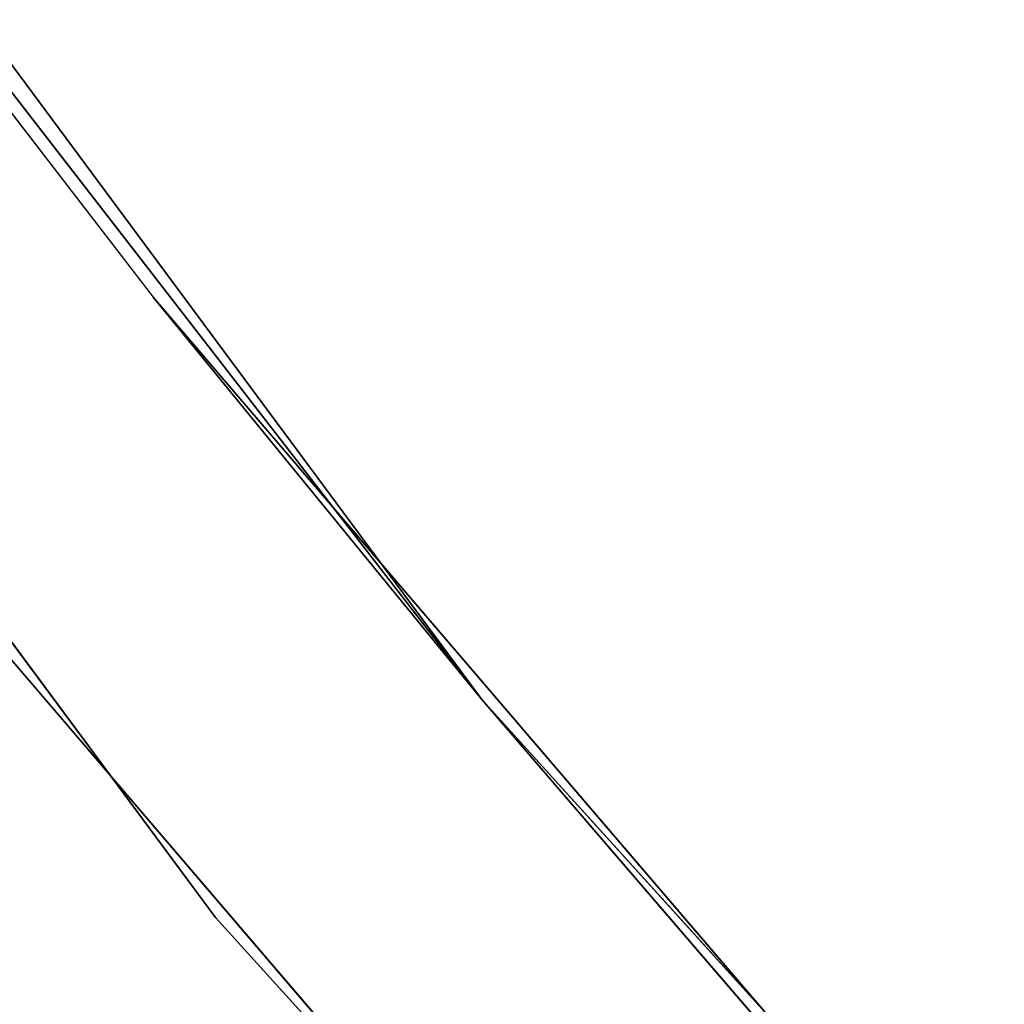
# Model space of a CAD drawing. Extents: x -950 to 950, y -950 to 950.
# Tile 67 of 256: x -714 to -705, y -585 to -576. Entities that reach past the tile are written whole.
import ezdxf

# ---------------------------------------------------------------- set-up
doc = ezdxf.new("R2010")
doc.units = 0
doc.layers.get('0').update_dxf_attribs({"color": 13, "linetype": 'CONTINUOUS'})

# ---------------------------------------------------------------- blocks, each defined once
blk = doc.blocks.new('OBJ_000001')
for p, q in [((-715.06, -580.4371, 7), (-684.1585, -616.5654, 7)), ((-715.06, -580.4371, 30.1627), (-684.1585, -616.5654, 30.1627))]:
    blk.add_line(p, q)
at = {"color": 8}
mesh = blk.add_polyface(dxfattribs=at)
corners = [(-715.06, -580.4371, 7), (-684.1585, -616.5654, 30.1627), (-684.1585, -616.5654, 7), (-715.06, -580.4371, 30.1627)]
mesh.append_faces([[corners[k] for k in face] for face in [(0, 1, 2), (1, 0, 3)]], dxfattribs={"vtx0": -1, "color": 8})
blk = doc.blocks.new('OBJ_000002')
for p, q in [((-709.8673, -582.0565, 15.7901), (-764.083, -508.8154, 15.7901)), ((-709.8673, -582.0565), (-764.083, -508.8154)), ((-709.8673, -582.0565, 3), (-764.083, -508.8154, 3)), ((-709.8673, -582.0565, 38.9998), (-764.083, -508.8154, 38.9998)), ((-712.1872, -583.9587, 38.9998), (-766.58, -510.4781, 38.9998)), ((-766.58, -510.4781, 3), (-712.1872, -583.9587, 3)), ((-766.58, -510.4781), (-712.1872, -583.9587)), ((-741.6243, -541.0172), (-709.8673, -582.0565, 15.7901)), ((-741.6243, -541.0172), (-712.7308, -578.5465)), ((-712.7308, -578.5465), (-709.8673, -582.0565, 15.7901)), ((-681.93, -614.5571), (-712.7308, -578.5465)), ((-681.93, -614.5571), (-709.8673, -582.0565, 15.7901)), ((-649.3071, -648.9357, 15.7901), (-709.8673, -582.0565, 15.7901)), ((-709.8673, -582.0565), (-649.3071, -648.9357)), ((-709.8673, -582.0565), (-709.8673, -582.0565, 3)), ((-649.3071, -648.9357, 3), (-709.8673, -582.0565, 3)), ((-709.8673, -582.0565, 15.7901), (-709.8673, -582.0565, 38.9998)), ((-649.3071, -648.9357, 38.9998), (-709.8673, -582.0565, 38.9998)), ((-712.1872, -583.9587), (-651.4291, -651.0564)), ((-651.4291, -651.0564, 38.9998), (-712.1872, -583.9587, 38.9998)), ((-712.1872, -583.9587, 3), (-651.4291, -651.0564, 3)), ((-712.1872, -583.9587, 3), (-712.1872, -583.9587, 38.9998))]:
    blk.add_line(p, q)
at = {"color": 2}
mesh = blk.add_polyface(dxfattribs=at)
corners = [(-764.083, -508.8154, 15.7901), (-741.6243, -541.0172), (-709.8673, -582.0565, 15.7901)]
mesh.append_faces([[corners[k] for k in face] for face in [(0, 1, 2)]], dxfattribs={"color": 2})
mesh = blk.add_polyface(dxfattribs=at)
corners = [(-764.083, -508.8154, 3), (-709.8673, -582.0565), (-709.8673, -582.0565, 3), (-764.083, -508.8154)]
mesh.append_faces([[corners[k] for k in face] for face in [(0, 1, 2), (1, 0, 3)]], dxfattribs={"vtx0": -1, "color": 2})
mesh = blk.add_polyface(dxfattribs=at)
corners = [(-764.083, -508.8154, 38.9998), (-709.8673, -582.0565, 15.7901), (-709.8673, -582.0565, 38.9998), (-764.083, -508.8154, 15.7901)]
mesh.append_faces([[corners[k] for k in face] for face in [(0, 1, 2), (1, 0, 3)]], dxfattribs={"vtx0": -1, "color": 2})
mesh = blk.add_polyface(dxfattribs=at)
corners = [(-766.58, -510.4781, 3), (-712.1872, -583.9587, 38.9998), (-712.1872, -583.9587, 3), (-766.58, -510.4781, 38.9998)]
mesh.append_faces([[corners[k] for k in face] for face in [(0, 1, 2), (1, 0, 3)]], dxfattribs={"vtx0": -1, "color": 2})
mesh = blk.add_polyface(dxfattribs=at)
corners = [(-741.6243, -541.0172), (-712.7308, -578.5465), (-709.8673, -582.0565, 15.7901)]
mesh.append_faces([[corners[k] for k in face] for face in [(0, 1, 2)]], dxfattribs={"color": 2})
mesh = blk.add_polyface(dxfattribs=at)
corners = [(-712.7308, -578.5465), (-681.93, -614.5571), (-709.8673, -582.0565, 15.7901)]
mesh.append_faces([[corners[k] for k in face] for face in [(0, 1, 2)]], dxfattribs={"color": 2})
mesh = blk.add_polyface(dxfattribs=at)
corners = [(-709.8673, -582.0565, 15.7901), (-681.93, -614.5571), (-649.3071, -648.9357, 15.7901)]
mesh.append_faces([[corners[k] for k in face] for face in [(0, 1, 2)]], dxfattribs={"color": 2})
mesh = blk.add_polyface(dxfattribs=at)
corners = [(-709.8673, -582.0565, 3), (-649.3071, -648.9357), (-649.3071, -648.9357, 3), (-709.8673, -582.0565)]
mesh.append_faces([[corners[k] for k in face] for face in [(0, 1, 2), (1, 0, 3)]], dxfattribs={"vtx0": -1, "color": 2})
mesh = blk.add_polyface(dxfattribs=at)
corners = [(-709.8673, -582.0565, 38.9998), (-649.3071, -648.9357, 15.7901), (-649.3071, -648.9357, 38.9998), (-709.8673, -582.0565, 15.7901)]
mesh.append_faces([[corners[k] for k in face] for face in [(0, 1, 2), (1, 0, 3)]], dxfattribs={"vtx0": -1, "color": 2})
mesh = blk.add_polyface(dxfattribs=at)
corners = [(-712.1872, -583.9587, 3), (-651.4291, -651.0564, 38.9998), (-651.4291, -651.0564, 3), (-712.1872, -583.9587, 38.9998)]
mesh.append_faces([[corners[k] for k in face] for face in [(0, 1, 2), (1, 0, 3)]], dxfattribs={"vtx0": -1, "color": 2})
blk = doc.blocks.new('SKPC51C')
for name in ['OBJ_000001', 'OBJ_000002']:
    blk.add_blockref(name, (0, 0))

msp = doc.modelspace()

# ---------------------------------------------------------------- block references
msp.add_blockref('SKPC51C', (0, 0))

doc.saveas('drawing.dxf')
